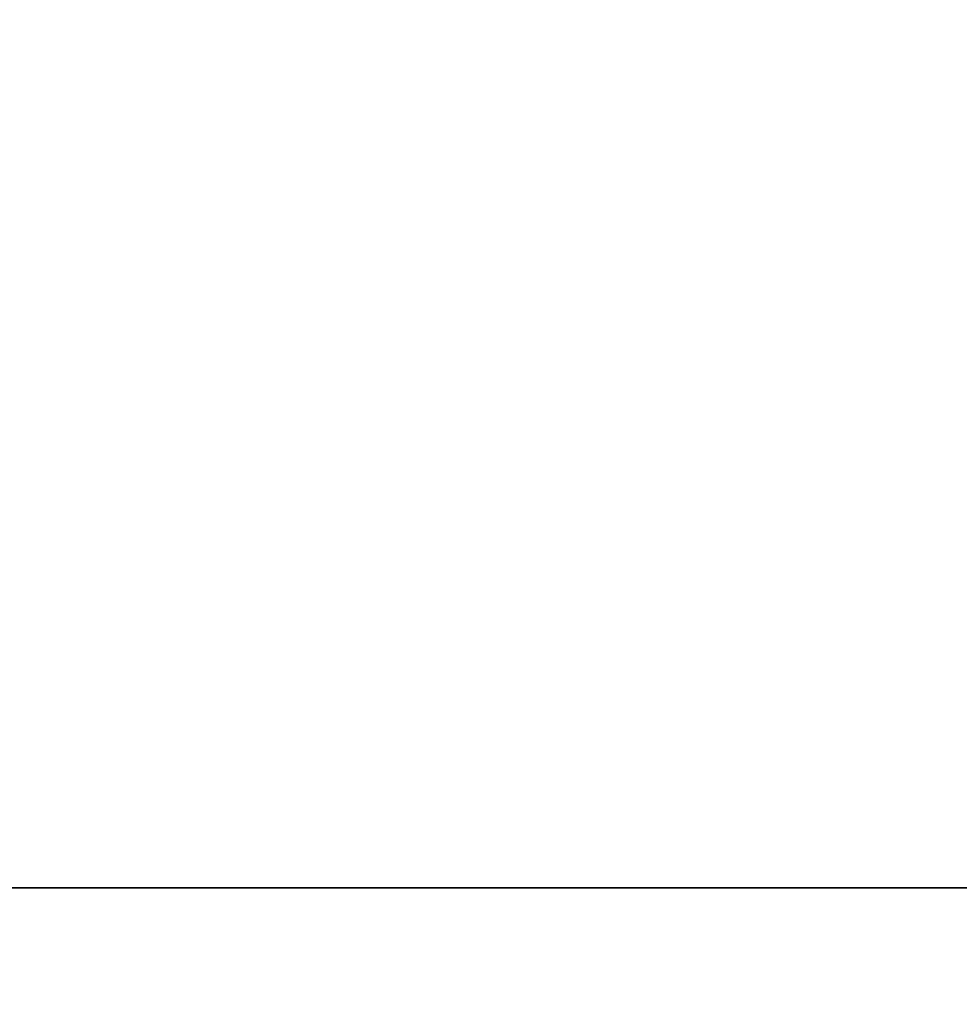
# Model space of a CAD drawing. Extents: x -4.8 to 43.9, y -3 to 20.9.
# Tile 240 of 256: x 16.9 to 18, y 0.9 to 2.1. Entities that reach past the tile are written whole.
import ezdxf

# ---------------------------------------------------------------- set-up
doc = ezdxf.new("R2010")
doc.units = 0

# ---------------------------------------------------------------- blocks, each defined once
blk = doc.blocks.new('Box-7148e406-b601-4288-a37b-d1ddc6295924')
at = {"color": 253, "linetype": 'Continuous', "true_color": 0xa0a0a0, "transparency": 33554687}
mesh = blk.add_polyface(dxfattribs=at)
corners = [(0, 0), (42, 0), (42, 19), (0, 19), (0, 0, 0.01), (42, 0, 0.01), (42, 19, 0.01), (0, 19, 0.01)]
mesh.append_faces([[corners[k] for k in face] for face in [(0, 1, 2, 3), (4, 5, 6, 7), (0, 1, 5, 4), (1, 2, 6, 5), (2, 3, 7, 6), (3, 0, 4, 7)]], dxfattribs={"color": 253})
blk = doc.blocks.new('Box-4a7966fc-d543-4e90-b91f-e9f7020791ce')
at = {"color": 253, "linetype": 'Continuous', "true_color": 0xa0a0a0, "transparency": 33554687}
mesh = blk.add_polyface(dxfattribs=at)
corners = [(0, 0), (42, 0), (42, 19), (0, 19), (0, 0, 0.01), (42, 0, 0.01), (42, 19, 0.01), (0, 19, 0.01)]
mesh.append_faces([[corners[k] for k in face] for face in [(0, 1, 2, 3), (4, 5, 6, 7), (0, 1, 5, 4), (1, 2, 6, 5), (2, 3, 7, 6), (3, 0, 4, 7)]], dxfattribs={"color": 253})
blk = doc.blocks.new('def3a200-0982-4f28-a51c-09b8d150a3a7')
at = {"linetype": 'Continuous', "transparency": 33554687}
for name, p in [('Box-7148e406-b601-4288-a37b-d1ddc6295924', (0, 0)), ('Box-4a7966fc-d543-4e90-b91f-e9f7020791ce', (0, 0, 16.99))]:
    blk.add_blockref(name, p, dxfattribs=at)
blk = doc.blocks.new('CoilBox-96c78426-6269-4f25-9c33-55b4a2528cb8')
at = {"color": 251, "linetype": 'Continuous', "true_color": 0x5b5b5b, "transparency": 33554687}
mesh = blk.add_polyface(dxfattribs=at)
corners = [(0, 0), (22.7, 0), (22.7, 2), (0, 2), (0, 0, 16.06), (22.7, 0, 16.06), (22.7, 2, 16.06), (0, 2, 16.06)]
mesh.append_faces([[corners[k] for k in face] for face in [(0, 1, 2, 3), (4, 5, 6, 7), (0, 1, 5, 4), (1, 2, 6, 5), (2, 3, 7, 6), (3, 0, 4, 7)]], dxfattribs={"color": 251})
blk = doc.blocks.new('8c0f33d7-16c5-4531-b080-eb5d8fbab00d')
at = {"linetype": 'Continuous', "transparency": 33554687}
blk.add_blockref('CoilBox-96c78426-6269-4f25-9c33-55b4a2528cb8', (0, 0), dxfattribs=at)
blk = doc.blocks.new('e55326d3-a498-4428-9576-7464b569c09d')
at = {"linetype": 'Continuous', "transparency": 33554687}
for name, p in [('def3a200-0982-4f28-a51c-09b8d150a3a7', (0, 0)), ('8c0f33d7-16c5-4531-b080-eb5d8fbab00d', (16.7, 1, 0.2))]:
    blk.add_blockref(name, p, dxfattribs=at)

msp = doc.modelspace()

# ---------------------------------------------------------------- block references
at = {"transparency": 33554687}
msp.add_blockref('e55326d3-a498-4428-9576-7464b569c09d', (0, 0), dxfattribs=at)

doc.saveas('drawing.dxf')
